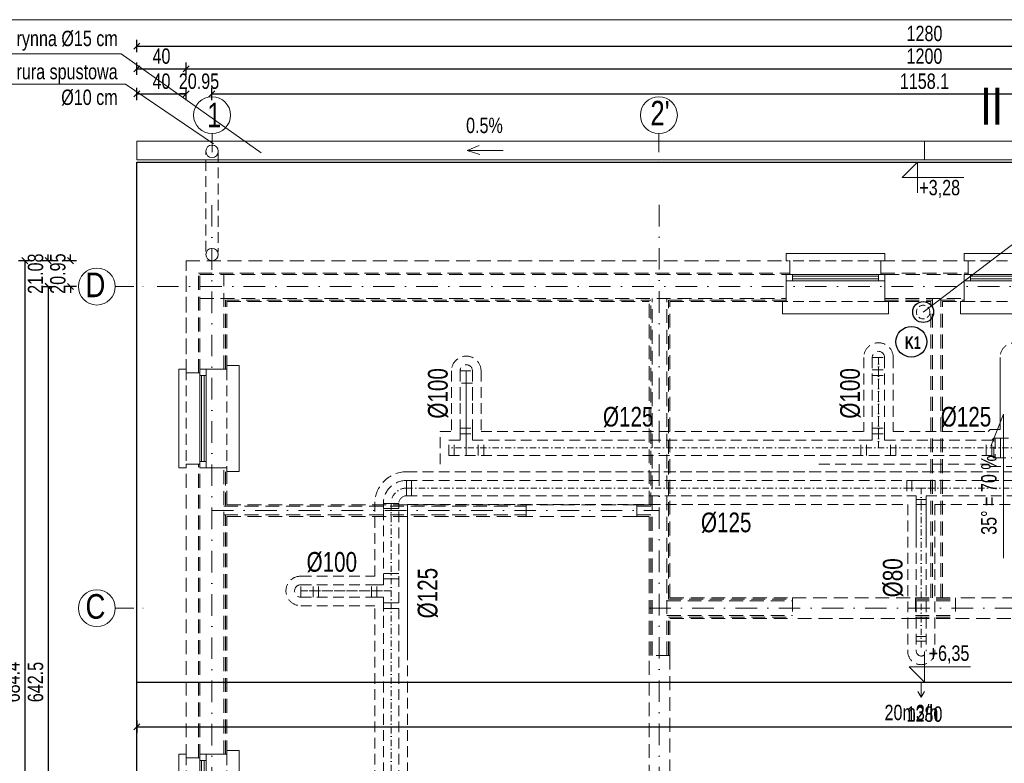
# Model space of a CAD drawing. Header units: inches. Extents: x 69729 to 77643, y -43505 to -36607.
# Tile 6 of 69: x 71486 to 72286, y -39688 to -39085. Entities that reach past the tile are written whole.
import ezdxf

# ---------------------------------------------------------------- set-up
doc = ezdxf.new("R2010")
doc.units = ezdxf.units.IN
doc.header["$MEASUREMENT"] = 0
doc.linetypes.add('DASHDOT', pattern=[1, 0.5, -0.25, 0, -0.25])
doc.linetypes.add('HIDDEN', pattern=[0.375, 0.25, -0.125])
doc.layers.get('0').update_dxf_attribs({"lineweight": 0})
doc.layers.get('Defpoints').update_dxf_attribs({"lineweight": 0})
for name, color, linetype, lineweight in [('## 02 KS PION', 3, 'Continuous', 30), ('A--tabelka rysunku', 7, 'Continuous', 0), ('p--dach', 2, 'Continuous', 30), ('p--dach-rura spustowa', 2, 'Continuous', 0), ('p--dach-rynna', 42, 'Continuous', 0), ('p--dach-ściana przer.', 251, 'Continuous', 0), ('p--koty wysok.', 141, 'Continuous', 0), ('p--linia przekroju I-AB', 116, 'Continuous', 40), ('p--opisy dodatkowe', 33, 'Continuous', 0), ('p--opisy elewacji', 43, 'Continuous', 5), ('p--osie konstr', 1, 'DASHDOT', 15), ('p--osie konstr.-NR', 1, 'DASHDOT', 15), ('p--proj.wentylacja', 202, 'Continuous', 0), ('p--spadki terenu', 141, 'Continuous', 0), ('p--wymiary-1-50', 5, 'Continuous', 0), ('p--ściana szkielet', 3, 'Continuous', 0)]:
    doc.layers.add(name, color=color, linetype=linetype, lineweight=lineweight)
doc.styles.add('1-50', font='arial.ttf', dxfattribs={"width": 0.75, "height": 12.5})
doc.styles.add('GENERATED_STYLE_7', font='arialbd.ttf', dxfattribs={"width": 0.75})
doc.styles.get("Standard").update_dxf_attribs({"font": 'arial.ttf', "width": 0.75})
doc.styles.add('STYL-1', font='arial.ttf', dxfattribs={"width": 0.75})
doc.dimstyles.new('1-50', dxfattribs={"dimtxt": 12.5, "dimasz": 5, "dimexe": 5, "dimexo": 5, "dimgap": 0.09, "dimtad": 0, "dimdsep": 46, "dimtxsty": '1-50', "dimblk": 'OBLIQUE', "dimcen": 0.09, "dimadec": 0, "dimazin": 0, "dimtfac": 1, "dimtdec": 4, "dimtix": 1, "dimtofl": 0, "dimtmove": 2, "dimatfit": 3, "dimldrblk": 'OBLIQUE', "dimfxl": 5, "dimfxlon": 1, "dimtvp": 0.8, "dimtolj": 1, "dimtzin": 0, "dimarcsym": 0})

# ---------------------------------------------------------------- blocks, each defined once
blk = doc.blocks.new('kota wykoń')
for p, q in [((0, 25), (0, 0)), ((0, 0), (-12.5, 12.5)), ((-12.5, 12.5), (37.5, 12.5))]:
    blk.add_line(p, q)
at = {"lineweight": 0}
blk.add_line((-2.5, 0), (2.5, 0), dxfattribs=at)
blk = doc.blocks.new('strzałka')
for q in [(-19.45, 4.13), (0, 0), (-18.87, -3.25)]:
    blk.add_line((-29.28, 0), q)
blk = doc.blocks.new('_OBLIQUE')
at = {"color": 0, "linetype": 'ByBlock', "lineweight": -2}
for p, q in [((-0.5, -0.5), (0.5, 0.5)), ((0, 0), (0, 0))]:
    blk.add_line(p, q, dxfattribs=at)
blk = doc.blocks.new('*D208')
at = {"layer": 'Defpoints', "color": 0}
for p in [(71506.26, -39301.13), (71508.76, -39943.63), (71558.6, -39943.63)]:
    blk.add_point(p, dxfattribs=at)
at = {"layer": 'p--wymiary-1-50', "color": 0, "lineweight": -2}
for p, q in [((71508.76, -39301.13), (71508.76, -39943.63)), ((71511.26, -39301.13), (71513.76, -39301.13)), ((71513.76, -39943.63), (71503.76, -39943.63))]:
    blk.add_line(p, q, dxfattribs=at)
at = {"layer": 'p--wymiary-1-50', "color": 0, "lineweight": -2, "xscale": 5, "yscale": 5, "zscale": 5}
for p, rotation in [((71508.76, -39301.13), 90), ((71508.76, -39943.63), 270)]:
    blk.add_blockref('_OBLIQUE', p, dxfattribs=dict(at, rotation=rotation))
at = {"layer": 'p--wymiary-1-50', "color": 0, "linetype": 'Continuous', "ltscale": 12, "insert": (71498.55, -39622.38), "char_height": 12.5, "attachment_point": 5, "rotation": 90, "style": '1-50'}
blk.add_mtext('\\A1;642.5', dxfattribs=at)
blk = doc.blocks.new('*D209')
at = {"layer": 'Defpoints', "color": 0}
for p in [(71669.83, -39280.3), (71489.8, -39964.7), (71669.83, -39964.7)]:
    blk.add_point(p, dxfattribs=at)
at = {"layer": 'p--wymiary-1-50', "color": 0, "lineweight": -2}
for p, q in [((71494.8, -39280.3), (71484.8, -39280.3)), ((71489.8, -39280.3), (71489.8, -39964.7)), ((71494.8, -39964.7), (71484.8, -39964.7))]:
    blk.add_line(p, q, dxfattribs=at)
at = {"layer": 'p--wymiary-1-50', "color": 0, "lineweight": -2, "xscale": 5, "yscale": 5, "zscale": 5}
for p, rotation in [((71489.8, -39280.3), 90), ((71489.8, -39964.7), 270)]:
    blk.add_blockref('_OBLIQUE', p, dxfattribs=dict(at, rotation=rotation))
at = {"layer": 'p--wymiary-1-50', "color": 0, "linetype": 'Continuous', "ltscale": 12, "insert": (71479.59, -39622.5), "char_height": 12.5, "attachment_point": 5, "rotation": 90, "style": '1-50'}
blk.add_mtext('\\A1;684.4', dxfattribs=at)
blk = doc.blocks.new('*D210')
at = {"layer": 'Defpoints', "color": 0}
for p in [(71526.91, -39280.3), (71620.87, -39280.3), (71588.36, -39301.25)]:
    blk.add_point(p, dxfattribs=at)
at = {"layer": 'p--wymiary-1-50', "color": 0, "linetype": 'Continuous', "lineweight": -2}
for p, q in [((71531.91, -39280.3), (71521.91, -39280.3)), ((71526.91, -39280.3), (71526.91, -39275.3)), ((71531.91, -39301.25), (71521.91, -39301.25)), ((71526.91, -39301.25), (71526.91, -39306.25))]:
    blk.add_line(p, q, dxfattribs=at)
at = {"layer": 'p--wymiary-1-50', "color": 0, "lineweight": -2, "xscale": 5, "yscale": 5, "zscale": 5}
for p, rotation in [((71526.91, -39280.3), 270), ((71526.91, -39301.25), 90)]:
    blk.add_blockref('_OBLIQUE', p, dxfattribs=dict(at, rotation=rotation))
at = {"layer": 'p--wymiary-1-50', "color": 0, "linetype": 'Continuous', "ltscale": 12, "insert": (71516.7, -39290.77), "char_height": 12.5, "attachment_point": 5, "rotation": 90, "style": '1-50'}
blk.add_mtext('\\A1;20.95', dxfattribs=at)
blk = doc.blocks.new('*D211')
at = {"layer": 'Defpoints', "color": 0}
for p in [(71508.76, -39280.3), (71602.72, -39280.3), (71570.2, -39301.38)]:
    blk.add_point(p, dxfattribs=at)
at = {"layer": 'p--wymiary-1-50', "color": 0, "linetype": 'Continuous', "lineweight": -2}
for p, q in [((71513.76, -39280.3), (71503.76, -39280.3)), ((71508.76, -39280.3), (71508.76, -39275.3)), ((71513.76, -39301.38), (71503.76, -39301.38)), ((71508.76, -39301.38), (71508.76, -39306.38))]:
    blk.add_line(p, q, dxfattribs=at)
at = {"layer": 'p--wymiary-1-50', "color": 0, "lineweight": -2, "xscale": 5, "yscale": 5, "zscale": 5}
for p, rotation in [((71508.76, -39280.3), 270), ((71508.76, -39301.38), 90)]:
    blk.add_blockref('_OBLIQUE', p, dxfattribs=dict(at, rotation=rotation))
at = {"layer": 'p--wymiary-1-50', "color": 0, "linetype": 'Continuous', "ltscale": 12, "insert": (71498.55, -39290.84), "char_height": 12.5, "attachment_point": 5, "rotation": 90, "style": '1-50'}
blk.add_mtext('\\A1;21.08', dxfattribs=at)
blk = doc.blocks.new('*D217')
at = {"layer": 'Defpoints', "color": 0}
for p in [(72820.87, -39124.46), (71620.87, -39320.92), (72820.87, -39320.92)]:
    blk.add_point(p, dxfattribs=at)
at = {"layer": 'p--wymiary-1-50', "color": 0, "linetype": 'Continuous', "lineweight": -2}
for p, q in [((71620.87, -39129.46), (71620.87, -39119.46)), ((72820.87, -39129.46), (72820.87, -39119.46)), ((71620.87, -39124.46), (72820.87, -39124.46))]:
    blk.add_line(p, q, dxfattribs=at)
at = {"layer": 'p--wymiary-1-50', "color": 0, "lineweight": -2, "xscale": 5, "yscale": 5, "zscale": 5, "rotation": 180}
blk.add_blockref('_OBLIQUE', (71620.87, -39124.46), dxfattribs=at)
at = {"layer": 'p--wymiary-1-50', "color": 0, "lineweight": -2, "xscale": 5, "yscale": 5, "zscale": 5}
blk.add_blockref('_OBLIQUE', (72820.87, -39124.46), dxfattribs=at)
at = {"layer": 'p--wymiary-1-50', "color": 0, "linetype": 'Continuous', "ltscale": 12, "insert": (72220.87, -39114.25), "char_height": 12.5, "attachment_point": 5, "style": '1-50'}
blk.add_mtext('\\A1;1200', dxfattribs=at)
blk = doc.blocks.new('*D220')
at = {"layer": 'Defpoints', "color": 0}
for p in [(71641.82, -39144.83), (71641.82, -39230.3), (71620.87, -39280.3)]:
    blk.add_point(p, dxfattribs=at)
at = {"layer": 'p--wymiary-1-50', "color": 0, "linetype": 'Continuous', "lineweight": -2}
for p, q in [((71620.87, -39144.83), (71615.87, -39144.83)), ((71620.87, -39149.83), (71620.87, -39139.83)), ((71641.82, -39149.83), (71641.82, -39139.83)), ((71641.82, -39144.83), (71646.82, -39144.83))]:
    blk.add_line(p, q, dxfattribs=at)
at = {"layer": 'p--wymiary-1-50', "color": 0, "lineweight": -2, "xscale": 5, "yscale": 5, "zscale": 5}
blk.add_blockref('_OBLIQUE', (71620.87, -39144.83), dxfattribs=at)
at = {"layer": 'p--wymiary-1-50', "color": 0, "lineweight": -2, "xscale": 5, "yscale": 5, "zscale": 5, "rotation": 180}
blk.add_blockref('_OBLIQUE', (71641.82, -39144.83), dxfattribs=at)
at = {"layer": 'p--wymiary-1-50', "color": 0, "linetype": 'Continuous', "ltscale": 12, "insert": (71631.35, -39134.62), "char_height": 12.5, "attachment_point": 5, "style": '1-50'}
blk.add_mtext('\\A1;20.95', dxfattribs=at)
blk = doc.blocks.new('*D221')
at = {"layer": 'Defpoints', "color": 0}
for p in [(72799.92, -39144.83), (71641.82, -39230.3), (72799.92, -39230.3)]:
    blk.add_point(p, dxfattribs=at)
at = {"layer": 'p--wymiary-1-50', "color": 0, "linetype": 'Continuous', "lineweight": -2}
for p, q in [((71641.82, -39149.83), (71641.82, -39139.83)), ((71641.82, -39144.83), (72799.92, -39144.83)), ((72799.92, -39149.83), (72799.92, -39139.83))]:
    blk.add_line(p, q, dxfattribs=at)
at = {"layer": 'p--wymiary-1-50', "color": 0, "lineweight": -2, "xscale": 5, "yscale": 5, "zscale": 5, "rotation": 180}
blk.add_blockref('_OBLIQUE', (71641.82, -39144.83), dxfattribs=at)
at = {"layer": 'p--wymiary-1-50', "color": 0, "lineweight": -2, "xscale": 5, "yscale": 5, "zscale": 5}
blk.add_blockref('_OBLIQUE', (72799.92, -39144.83), dxfattribs=at)
at = {"layer": 'p--wymiary-1-50', "color": 0, "linetype": 'Continuous', "ltscale": 12, "insert": (72220.87, -39134.62), "char_height": 12.5, "attachment_point": 5, "style": '1-50'}
blk.add_mtext('\\A1;1158.1', dxfattribs=at)
blk = doc.blocks.new('okno-150-33.15')
at = {"linetype": 'Continuous', "ltscale": 35}
for p, q in [((-3, 10), (153, 10)), ((0, -39.15), (150, -39.15))]:
    blk.add_line(p, q, dxfattribs=at)
for p, q in [((-3, 0), (-3, 10)), ((153, 0), (153, 10)), ((0, 0), (-3, 0)), ((0, -21.95), (0, 0)), ((150, 0), (150, -21.95)), ((150, 0), (153, 0)), ((0, -21.95), (0, -16.95)), ((0, -16.95), (5, -16.95)), ((5, -21.95), (0, -21.95)), ((3, -33.15), (3, -21.95)), ((5, -16.95), (145, -16.95)), ((5, -16.95), (5, -21.95)), ((5, -18.45), (72.5, -18.45)), ((5, -20.61), (72.5, -20.61)), ((145, -21.95), (5, -21.95)), ((72.5, -21.95), (72.5, -16.95)), ((77.5, -16.95), (77.5, -21.95)), ((77.5, -18.45), (145, -18.45)), ((77.5, -20.61), (145, -20.61)), ((145, -21.95), (145, -16.95)), ((145, -16.95), (150, -16.95)), ((150, -21.95), (145, -21.95)), ((147, -21.95), (147, -33.15)), ((150, -16.95), (150, -21.95)), ((0, -39.15), (0, -33.15)), ((150, -33.15), (150, -39.15))]:
    blk.add_line(p, q)
at = {"linetype": 'HIDDEN', "ltscale": 35}
for p, q in [((0, 0), (150, 0)), ((0, -33.15), (150, -33.15))]:
    blk.add_line(p, q, dxfattribs=at)
blk = doc.blocks.new('okno-80-33.15')
at = {"linetype": 'Continuous', "ltscale": 35}
for p, q in [((-3, 10), (83, 10)), ((0, -39.15), (80, -39.15))]:
    blk.add_line(p, q, dxfattribs=at)
for p, q in [((-3, 0), (-3, 10)), ((83, 0), (83, 10)), ((0, 0), (-3, 0)), ((0, -21.95), (0, 0)), ((80, 0), (80, -21.95)), ((80, 0), (83, 0)), ((0, -21.95), (0, -16.95)), ((0, -16.95), (5, -16.95)), ((5, -21.95), (0, -21.95)), ((3, -33.15), (3, -21.95)), ((5, -16.95), (75, -16.95)), ((5, -16.95), (5, -21.95)), ((5, -18.45), (75, -18.45)), ((5, -20.61), (75, -20.61)), ((75, -21.95), (5, -21.95)), ((75, -21.95), (75, -16.95)), ((75, -16.95), (80, -16.95)), ((80, -21.95), (75, -21.95)), ((77, -21.95), (77, -33.15)), ((80, -16.95), (80, -21.95)), ((0, -39.15), (0, -33.15)), ((80, -33.15), (80, -39.15))]:
    blk.add_line(p, q)
at = {"linetype": 'HIDDEN', "ltscale": 35}
for p, q in [((0, 0), (80, 0)), ((0, -33.15), (80, -33.15))]:
    blk.add_line(p, q, dxfattribs=at)
blk = doc.blocks.new('*D228')
at = {"layer": 'Defpoints', "color": 0}
for p in [(71580.87, -39622.5), (72860.87, -39622.5), (72860.87, -39658.71)]:
    blk.add_point(p, dxfattribs=at)
at = {"layer": 'p--wymiary-1-50', "color": 0, "linetype": 'Continuous', "lineweight": -2}
for p, q in [((71580.87, -39653.71), (71580.87, -39663.71)), ((72860.87, -39653.71), (72860.87, -39663.71)), ((71580.87, -39658.71), (72860.87, -39658.71))]:
    blk.add_line(p, q, dxfattribs=at)
at = {"layer": 'p--wymiary-1-50', "color": 0, "lineweight": -2, "xscale": 5, "yscale": 5, "zscale": 5, "rotation": 180}
blk.add_blockref('_OBLIQUE', (71580.87, -39658.71), dxfattribs=at)
at = {"layer": 'p--wymiary-1-50', "color": 0, "lineweight": -2, "xscale": 5, "yscale": 5, "zscale": 5}
blk.add_blockref('_OBLIQUE', (72860.87, -39658.71), dxfattribs=at)
at = {"layer": 'p--wymiary-1-50', "color": 0, "linetype": 'Continuous', "ltscale": 12, "insert": (72220.87, -39648.5), "char_height": 12.5, "attachment_point": 5, "style": '1-50'}
blk.add_mtext('\\A1;1280', dxfattribs=at)
blk = doc.blocks.new('*D236')
at = {"layer": 'Defpoints', "color": 0}
for p in [(71620.87, -39144.83), (71620.87, -39149.83), (71580.87, -39183.3)]:
    blk.add_point(p, dxfattribs=at)
at = {"layer": 'p--wymiary-1-50', "color": 0, "linetype": 'Continuous', "lineweight": -2}
for p, q in [((71580.87, -39149.83), (71580.87, -39139.83)), ((71580.87, -39144.83), (71620.87, -39144.83)), ((71620.87, -39144.83), (71620.87, -39139.83))]:
    blk.add_line(p, q, dxfattribs=at)
at = {"layer": 'p--wymiary-1-50', "color": 0, "lineweight": -2, "xscale": 5, "yscale": 5, "zscale": 5, "rotation": 180}
blk.add_blockref('_OBLIQUE', (71580.87, -39144.83), dxfattribs=at)
at = {"layer": 'p--wymiary-1-50', "color": 0, "lineweight": -2, "xscale": 5, "yscale": 5, "zscale": 5}
blk.add_blockref('_OBLIQUE', (71620.87, -39144.83), dxfattribs=at)
at = {"layer": 'p--wymiary-1-50', "color": 0, "linetype": 'Continuous', "ltscale": 12, "insert": (71600.87, -39134.62), "char_height": 12.5, "attachment_point": 5, "style": '1-50'}
blk.add_mtext('\\A1;40', dxfattribs=at)
blk = doc.blocks.new('*D237')
at = {"layer": 'Defpoints', "color": 0}
for p in [(71620.87, -39124.46), (71620.87, -39129.46), (71580.87, -39162.93)]:
    blk.add_point(p, dxfattribs=at)
at = {"layer": 'p--wymiary-1-50', "color": 0, "linetype": 'Continuous', "lineweight": -2}
for p, q in [((71580.87, -39129.46), (71580.87, -39119.46)), ((71620.87, -39124.46), (71620.87, -39119.46)), ((71580.87, -39124.46), (71620.87, -39124.46))]:
    blk.add_line(p, q, dxfattribs=at)
at = {"layer": 'p--wymiary-1-50', "color": 0, "lineweight": -2, "xscale": 5, "yscale": 5, "zscale": 5, "rotation": 180}
blk.add_blockref('_OBLIQUE', (71580.87, -39124.46), dxfattribs=at)
at = {"layer": 'p--wymiary-1-50', "color": 0, "lineweight": -2, "xscale": 5, "yscale": 5, "zscale": 5}
blk.add_blockref('_OBLIQUE', (71620.87, -39124.46), dxfattribs=at)
at = {"layer": 'p--wymiary-1-50', "color": 0, "linetype": 'Continuous', "ltscale": 12, "insert": (71600.87, -39114.25), "char_height": 12.5, "attachment_point": 5, "style": '1-50'}
blk.add_mtext('\\A1;40', dxfattribs=at)
blk = doc.blocks.new('*D238')
at = {"layer": 'Defpoints', "color": 0}
for p in [(72860.87, -39106.06), (71580.87, -39119.46), (72860.87, -39119.46)]:
    blk.add_point(p, dxfattribs=at)
at = {"layer": 'p--wymiary-1-50', "color": 0, "linetype": 'Continuous', "lineweight": -2}
for p, q in [((71580.87, -39111.06), (71580.87, -39101.06)), ((71580.87, -39106.06), (72860.87, -39106.06)), ((72860.87, -39111.06), (72860.87, -39101.06))]:
    blk.add_line(p, q, dxfattribs=at)
at = {"layer": 'p--wymiary-1-50', "color": 0, "lineweight": -2, "xscale": 5, "yscale": 5, "zscale": 5, "rotation": 180}
blk.add_blockref('_OBLIQUE', (71580.87, -39106.06), dxfattribs=at)
at = {"layer": 'p--wymiary-1-50', "color": 0, "lineweight": -2, "xscale": 5, "yscale": 5, "zscale": 5}
blk.add_blockref('_OBLIQUE', (72860.87, -39106.06), dxfattribs=at)
at = {"layer": 'p--wymiary-1-50', "color": 0, "linetype": 'Continuous', "ltscale": 12, "insert": (72220.87, -39095.85), "char_height": 12.5, "attachment_point": 5, "style": '1-50'}
blk.add_mtext('\\A1;1280', dxfattribs=at)
blk = doc.blocks.new('wentylacja-war2-poddasze')
at = {"linetype": 'HIDDEN', "ltscale": 35}
for p, q in [((517.43, 572.69), (517.43, 512.52)), ((524.43, 572.69), (524.43, 505.52)), ((524.43, 572.69), (524.43, 547.81)), ((524.43, 572.69), (534.43, 572.69)), ((534.43, 572.69), (534.43, 505.52)), ((534.43, 572.69), (534.43, 547.81)), ((541.43, 572.69), (541.43, 512.52)), ((182.52, 561.81), (182.52, 512.52)), ((189.52, 561.81), (189.52, 505.52)), ((189.52, 561.81), (199.52, 561.81)), ((194.52, 561.81), (194.52, 493.02)), ((194.52, 493.02), (194.52, 561.81)), ((199.52, 561.81), (199.52, 505.52)), ((206.52, 561.81), (206.52, 512.52)), ((524.43, 562.69), (534.43, 562.69)), ((524.43, 558.19), (534.43, 558.19)), ((199.52, 551.81), (189.52, 551.81)), ((189.52, 545.81), (189.52, 537.81)), ((199.52, 545.81), (199.52, 537.81)), ((173.27, 512.52), (182.52, 512.52)), ((173.27, 486.02), (173.27, 512.52)), ((189.52, 515.27), (199.52, 515.27)), ((189.52, 515.27), (189.52, 505.52)), ((189.52, 515.27), (199.52, 515.27)), ((189.52, 515.27), (189.52, 505.52)), ((199.52, 515.27), (199.52, 505.52)), ((199.52, 515.27), (199.52, 505.52)), ((206.52, 512.52), (517.43, 512.52)), ((524.43, 515.27), (534.43, 515.27)), ((524.43, 515.27), (524.43, 505.52)), ((524.43, 515.27), (534.43, 515.27)), ((524.43, 515.27), (524.43, 505.52)), ((534.43, 515.27), (534.43, 505.52)), ((534.43, 515.27), (534.43, 505.52)), ((541.43, 512.52), (618.56, 512.52)), ((180.27, 505.52), (186.6, 505.52)), ((180.27, 493.02), (180.27, 505.52)), ((183.02, 505.52), (189.52, 505.52)), ((184.77, 493.02), (184.77, 505.52)), ((189.52, 510.77), (199.52, 510.77)), ((189.52, 510.77), (199.52, 510.77)), ((199.52, 505.52), (524.43, 505.52)), ((204.27, 493.02), (204.27, 505.52)), ((208.77, 493.02), (208.77, 505.52)), ((500.36, 505.52), (524.43, 505.52)), ((515.18, 493.02), (515.18, 505.52)), ((517.93, 505.52), (524.43, 505.52)), ((519.68, 493.02), (519.68, 505.52)), ((524.43, 510.77), (534.43, 510.77)), ((524.43, 510.77), (534.43, 510.77)), ((534.43, 505.52), (617.02, 505.52)), ((539.18, 493.02), (539.18, 505.52)), ((543.68, 493.02), (543.68, 505.52)), ((617.02, 493.02), (617.02, 505.52)), ((617.02, 505.52), (621.54, 505.52)), ((623.22, 507.27), (621.52, 505.5)), ((621.52, 493.02), (621.52, 505.5)), ((623.22, 491.27), (623.22, 507.27)), ((623.22, 507.27), (628.72, 507.27)), ((624.22, 507.27), (624.22, 491.27)), ((635.22, 507.27), (624.22, 507.27)), ((628.72, 491.27), (628.72, 507.27)), ((628.72, 507.27), (628.72, 491.27)), ((180.27, 493.02), (617.02, 493.02)), ((617.02, 493.02), (621.52, 493.02)), ((623.2, 491.27), (621.52, 493.02)), ((623.2, 491.27), (628.72, 491.27)), ((624.22, 491.27), (907.73, 491.27)), ((481.11, 486.02), (618.54, 486.02)), ((620.22, 484.27), (618.54, 486.02)), ((620.22, 484.27), (907.73, 484.27)), ((145.92, 479.87), (922.57, 479.87)), ((145.92, 472.87), (921.03, 472.87)), ((289.44, 479.87), (922.57, 479.87)), ((552.62, 472.87), (552.62, 460.37)), ((556.62, 472.87), (556.62, 460.37)), ((571.62, 472.87), (571.62, 460.37)), ((575.62, 472.87), (575.62, 460.37)), ((145.92, 460.37), (560.19, 460.37)), ((552.62, 460.37), (560.19, 460.37)), ((560.19, 460.37), (560.19, 421.46)), ((568.19, 460.37), (575.62, 460.37)), ((568.19, 460.37), (568.19, 421.46)), ((568.19, 460.37), (921.03, 460.37)), ((120.17, 395.11), (120.17, 455.37)), ((127.17, 388.11), (127.17, 454.12)), ((139.67, 45.24), (139.67, 454.12)), ((146.67, 334.8), (146.67, 453.37)), ((146.67, 38.24), (146.67, 453.37)), ((146.67, 453.37), (553.19, 453.37)), ((553.19, 453.37), (553.19, 334.27)), ((560.19, 453.37), (560.19, 334.27)), ((560.19, 453.37), (568.19, 453.37)), ((568.19, 453.37), (568.19, 334.27)), ((575.19, 453.37), (922.55, 453.37)), ((575.19, 453.37), (575.19, 334.27)), ((60, 395.11), (120.17, 395.11)), ((60, 388.11), (127.17, 388.11)), ((60, 388.11), (84.88, 388.11)), ((60, 378.11), (60, 388.11)), ((70, 378.11), (70, 388.11)), ((74.5, 378.11), (74.5, 388.11)), ((117.42, 378.11), (117.42, 388.11)), ((117.42, 388.11), (127.17, 388.11)), ((117.42, 378.11), (117.42, 388.11)), ((117.42, 388.11), (127.17, 388.11)), ((121.92, 378.11), (121.92, 388.11)), ((121.92, 378.11), (121.92, 388.11)), ((60, 378.11), (127.17, 378.11)), ((60, 378.11), (84.88, 378.11)), ((117.42, 378.11), (127.17, 378.11)), ((117.42, 378.11), (127.17, 378.11)), ((127.17, 371.61), (127.17, 378.11)), ((127.17, 354.05), (127.17, 378.11)), ((127.17, 64.49), (127.17, 378.11)), ((60, 371.11), (120.17, 371.11)), ((120.17, 71.49), (120.17, 371.11))]:
    blk.add_line(p, q, dxfattribs=at)
at = {"linetype": 'DASHDOT', "lineweight": 15, "ltscale": 10}
for p, q in [((529.43, 572.69), (529.43, 499.27)), ((529.43, 499.27), (529.43, 572.69)), ((907.73, 499.27), (180.27, 499.27)), ((145.92, 466.62), (987.78, 466.62)), ((552.62, 466.62), (575.62, 466.62)), ((564.19, 466.62), (564.19, 453.37)), ((133.42, 454.12), (133.42, 45.24)), ((564.19, 453.37), (564.19, 334.27)), ((60, 383.11), (133.42, 383.11)), ((133.42, 383.11), (60, 383.11))]:
    blk.add_line(p, q, dxfattribs=at)
at = {"lineweight": 5, "ltscale": 10}
for p, q in [((628.22, 572.69), (628.22, 514.27)), ((620.24, 514.27), (618.56, 512.52)), ((628.22, 514.27), (620.24, 514.27))]:
    blk.add_line(p, q, dxfattribs=at)
at = {"linetype": 'Continuous', "lineweight": 15, "ltscale": 10}
for p, q in [((145.92, 472.87), (149.92, 472.87)), ((145.92, 460.37), (145.92, 472.87)), ((149.92, 460.37), (149.92, 472.87)), ((145.92, 466.62), (149.92, 466.62)), ((145.92, 460.37), (149.92, 460.37)), ((127.17, 450.12), (127.17, 454.12)), ((127.17, 454.12), (139.67, 454.12)), ((127.17, 450.12), (139.67, 450.12)), ((133.42, 450.12), (133.42, 454.12)), ((139.67, 450.12), (139.67, 454.12))]:
    blk.add_line(p, q, dxfattribs=at)
at = {"lineweight": 5}
for p, q in [((552.62, 472.87), (575.62, 472.87)), ((560.19, 457.37), (568.19, 457.37)), ((139.67, 397.36), (127.17, 397.36)), ((139.67, 392.86), (127.17, 392.86)), ((139.67, 373.36), (127.17, 373.36)), ((139.67, 368.86), (127.17, 368.86)), ((560.19, 346.27), (568.19, 346.27)), ((560.19, 342.27), (568.19, 342.27))]:
    blk.add_line(p, q, dxfattribs=at)
for q in [(564.26, 309.29), (561.57, 301.45), (566.95, 301.45)]:
    blk.add_line((564.26, 296.87), q)
at = {"linetype": 'HIDDEN', "ltscale": 35}
for centre, radius, start, end in [((529.43, 572.69), 12, 0, 180), ((640.22, 572.69), 12, 0, 180), ((529.43, 572.69), 5, 0, 180), ((194.52, 561.81), 12, 0, 180), ((194.52, 561.81), 5, 0, 180), ((194.52, 561.81), 5, 0, 180), ((194.52, 561.81), 5, 0, 180), ((194.52, 561.81), 5, 0, 180), ((145.92, 454.12), 25.75, 90, 180), ((145.92, 454.12), 18.75, 90, 180), ((145.92, 454.12), 6.25, 90, 180), ((60, 383.11), 12, 90, 270), ((60, 383.11), 5, 90, 270), ((564.19, 334.27), 11, 180, 0), ((564.19, 334.27), 4, 180, 0)]:
    blk.add_arc(centre, radius, start, end, dxfattribs=at)
at = {"linetype": 'DASHDOT', "lineweight": 15, "ltscale": 10}
blk.add_arc((145.92, 454.12), 12.5, 90, 180, dxfattribs=at)
at = {"linetype": 'HIDDEN', "ltscale": 35, "insert": (163.4, 564.03), "char_height": 16, "attachment_point": 3, "rotation": 90}
blk.add_mtext_dynamic_manual_height_columns('%%C100', width=46.3342, gutter_width=12.5, heights=[0], dxfattribs=at)
at = {"lineweight": 5, "char_height": 16, "rotation": 90}
for s, insert, attachment_point in [('%%C100', (498.31, 564.03), 3), ('%%C80', (533.02, 377.97), 1), ('%%C125', (171.66, 360.84), 7)]:
    blk.add_mtext_dynamic_manual_height_columns(s, width=46.3342, gutter_width=12.5, heights=[0], dxfattribs=dict(at, insert=insert, attachment_point=attachment_point))
at = {"lineweight": 5, "char_height": 16}
for s, insert, attachment_point in [('%%C125', (305.59, 516.01), 7), ('%%C125', (580.09, 516.01), 7), ('%%C125', (385.21, 446.78), 1), ('%%C100', (64.75, 414.74), 1)]:
    blk.add_mtext_dynamic_manual_height_columns(s, width=46.3342, gutter_width=12.5, heights=[0], dxfattribs=dict(at, insert=insert, attachment_point=attachment_point))
at = {"insert": (534.39, 278.03), "char_height": 12.5, "width": 177.1707, "attachment_point": 7, "style": 'STYL-1'}
blk.add_mtext('20m3/h', dxfattribs=at)

msp = doc.modelspace()

# ---------------------------------------------------------------- linework, layer by layer
at = {"layer": '## 02 KS PION', "color": 3, "linetype": 'HIDDEN', "lineweight": 0, "ltscale": 20}
msp.add_circle((72219.79, -39321.983), 5.5, dxfattribs=at)
at = {"layer": '## 02 KS PION', "color": 3, "lineweight": 30}
msp.add_circle((72210.181, -39346.146), 12.489, dxfattribs=at)
at = {"layer": 'A--tabelka rysunku', "linetype": 'Continuous'}
msp.add_lwpolyline([(71467.65, -40499.605), (73407.65, -40499.605), (73407.65, -39084.605), (71467.65, -39084.605)], close=True, dxfattribs=at)
at = {"layer": 'p--dach', "linetype": 'Continuous', "ltscale": 35}
msp.add_line((71580.871, -39622.501), (72860.871, -39622.501), dxfattribs=at)
msp.add_lwpolyline([(71580.871, -39200.301), (72860.871, -39200.301), (72860.871, -40044.701), (71580.871, -40044.701)], close=True, dxfattribs=at)
msp.add_circle((72219.79, -39321.983), 8.5, dxfattribs=at)
at = {"layer": 'p--dach-rura spustowa', "linetype": 'HIDDEN', "lineweight": 5, "ltscale": 35}
for p, q in [((71636.941, -39272.838), (71636.941, -39191.473)), ((71646.941, -39191.473), (71646.941, -39272.838))]:
    msp.add_line(p, q, dxfattribs=at)
at = {"layer": 'p--dach-rura spustowa', "linetype": 'Continuous', "lineweight": 0, "ltscale": 75}
for centre in [(71641.941, -39191.473), (71641.941, -39275.301)]:
    msp.add_circle(centre, 5, dxfattribs=at)
at = {"layer": 'p--dach-rynna', "linetype": 'Continuous'}
msp.add_line((72220.871, -39183.301), (72220.871, -39198.301), dxfattribs=at)
msp.add_lwpolyline([(71580.871, -39198.301), (72860.871, -39198.301), (72860.871, -39183.301), (71580.871, -39183.301)], close=True, dxfattribs=at)
at = {"layer": 'p--dach-ściana przer.', "linetype": 'HIDDEN', "ltscale": 45}
for p, q in [((71620.871, -39280.301), (72111.521, -39280.301)), ((71620.871, -39372.951), (71620.871, -39280.301)), ((71620.871, -39280.301), (72111.521, -39280.301)), ((71620.871, -39371.451), (71620.871, -39280.301)), ((72185.521, -39280.301), (72256.221, -39280.301)), ((71630.871, -39290.301), (72111.521, -39290.301)), ((71630.871, -39371.451), (71630.871, -39290.301)), ((72185.521, -39290.301), (72256.221, -39290.301)), ((71632.071, -39291.501), (72253.221, -39291.501)), ((71632.071, -39371.451), (71632.071, -39291.501)), ((71651.571, -39368.451), (71651.571, -39291.501)), ((71632.071, -39311.001), (72108.521, -39311.001)), ((71652.771, -39312.201), (71998.371, -39312.201)), ((71652.771, -39368.451), (71652.771, -39312.201)), ((71654.021, -39313.451), (71997.121, -39313.451)), ((71654.021, -39368.451), (71654.021, -39313.451)), ((71997.121, -39478.451), (71997.121, -39313.451)), ((71998.371, -39479.701), (71998.371, -39312.201)), ((71999.571, -39600.851), (71999.571, -39311.001)), ((72011.571, -39600.851), (72011.571, -39311.001)), ((72012.771, -39312.201), (72108.521, -39312.201)), ((72012.771, -39555.201), (72012.771, -39312.201)), ((72014.021, -39553.951), (72014.021, -39313.451)), ((72014.021, -39313.451), (72108.521, -39313.451)), ((72188.521, -39311.001), (72253.221, -39311.001)), ((72188.521, -39312.201), (72227.271, -39312.201)), ((72188.521, -39313.451), (72226.021, -39313.451)), ((72226.021, -39553.951), (72226.021, -39313.451)), ((72227.271, -39553.951), (72227.271, -39311.001)), ((72234.271, -39553.951), (72234.271, -39311.001)), ((72234.271, -39312.201), (72253.221, -39312.201)), ((72235.521, -39553.951), (72235.521, -39313.451)), ((72235.521, -39313.451), (72253.221, -39313.451)), ((71620.871, -39684.051), (71620.871, -39445.451)), ((71630.871, -39684.051), (71630.871, -39445.451)), ((71632.071, -39684.051), (71632.071, -39445.451)), ((71651.571, -39681.051), (71651.571, -39448.451)), ((71652.771, -39479.701), (71652.771, -39448.451)), ((71654.021, -39478.451), (71654.021, -39448.451)), ((71651.571, -39479.701), (71897.121, -39479.701)), ((71654.021, -39478.451), (71897.121, -39478.451)), ((71897.121, -39478.451), (71897.121, -39487.951)), ((71987.121, -39478.451), (71897.121, -39478.451)), ((71987.121, -39478.451), (71987.121, -39487.951)), ((71987.121, -39478.451), (71997.121, -39478.451)), ((71987.121, -39479.701), (71999.571, -39479.701)), ((71651.571, -39486.701), (71897.121, -39486.701)), ((71652.771, -39681.051), (71652.771, -39486.701)), ((71654.021, -39487.951), (71897.121, -39487.951)), ((71654.021, -39681.051), (71654.021, -39487.951)), ((71987.121, -39487.951), (71897.121, -39487.951)), ((71987.121, -39486.701), (71999.571, -39486.701)), ((71987.121, -39487.951), (71997.121, -39487.951)), ((71997.121, -39600.851), (71997.121, -39487.951)), ((71998.371, -39600.851), (71998.371, -39486.701)), ((72014.021, -39553.951), (72113.521, -39553.951)), ((72113.521, -39553.951), (72113.521, -39570.851)), ((72113.521, -39553.951), (72213.521, -39553.951)), ((72213.521, -39553.951), (72213.521, -39570.851)), ((72213.521, -39553.951), (72246.021, -39553.951)), ((72246.021, -39553.951), (72246.021, -39570.851)), ((72346.021, -39553.951), (72246.021, -39553.951)), ((72011.571, -39556.401), (72113.521, -39556.401)), ((72012.771, -39555.201), (72113.521, -39555.201)), ((72213.521, -39555.201), (72246.021, -39555.201)), ((72213.521, -39556.401), (72246.021, -39556.401)), ((72011.571, -39568.401), (72113.521, -39568.401)), ((72012.771, -39569.601), (72113.521, -39569.601)), ((72012.771, -39600.851), (72012.771, -39569.601)), ((72213.521, -39568.401), (72246.021, -39568.401)), ((72213.521, -39569.601), (72246.021, -39569.601)), ((72014.021, -39570.851), (72113.521, -39570.851)), ((72014.021, -39600.851), (72014.021, -39570.851)), ((72213.521, -39570.851), (72113.521, -39570.851)), ((72213.521, -39570.851), (72246.021, -39570.851)), ((72246.021, -39570.851), (72346.021, -39570.851)), ((72014.021, -39600.851), (71997.121, -39600.851)), ((71997.121, -39700.851), (71997.121, -39600.851)), ((72014.021, -39600.851), (72014.021, -39700.851))]:
    msp.add_line(p, q, dxfattribs=at)
for points in [[(72108.521, -39313.451), (72108.521, -39291.499), (72111.521, -39291.499), (72111.521, -39280.301)], [(72188.521, -39313.451), (72188.521, -39291.499), (72185.521, -39291.499), (72185.521, -39280.301)], [(72253.221, -39313.451), (72253.221, -39291.499), (72256.221, -39291.499), (72256.221, -39280.301)], [(71620.871, -39371.451), (71632.071, -39371.451), (71632.071, -39368.451), (71654.021, -39368.451)], [(71620.871, -39684.051), (71632.071, -39684.051), (71632.071, -39681.051), (71654.021, -39681.051)]]:
    msp.add_lwpolyline(points, dxfattribs=at)
at = {"layer": 'p--opisy dodatkowe', "lineweight": 5}
for points in [[(71477.264, -39112.269), (71568.143, -39112.269), (71681.975, -39192.808)], [(71475.096, -39136.988), (71571.551, -39136.988), (71643.071, -39185.473)]]:
    msp.add_lwpolyline(points, dxfattribs=at)
at = {"layer": 'p--opisy elewacji', "linetype": 'Continuous', "lineweight": 5}
msp.add_lwpolyline([(72443.086, -39241.709), (72325.971, -39241.709), (72219.79, -39321.983)], dxfattribs=at)
at = {"layer": 'p--osie konstr', "linetype": 'DASHDOT', "ltscale": 35}
for p, q in [((71641.821, -39989.701), (71641.821, -39230.301)), ((72005.321, -39814.001), (72005.321, -39230.301)), ((72878.438, -39301.251), (71595.871, -39301.251)), ((71641.946, -39483.201), (72005.071, -39483.201)), ((71997.121, -39562.401), (72444.621, -39562.401))]:
    msp.add_line(p, q, dxfattribs=at)
at = {"layer": 'p--osie konstr.-NR', "linetype": 'DASHDOT', "ltscale": 30}
for p, q in [((71641.941, -39177.124), (71641.941, -39202.124)), ((72005.071, -39177.124), (72005.071, -39202.124)), ((71563.357, -39301.256), (71588.357, -39301.256)), ((71563.357, -39562.401), (71588.357, -39562.401))]:
    msp.add_line(p, q, dxfattribs=at)
at = {"layer": 'p--osie konstr.-NR', "linetype": 'Continuous', "ltscale": 35}
for centre in [(71641.941, -39162.124), (72005.071, -39162.124), (71548.357, -39301.256), (71548.357, -39562.401)]:
    msp.add_circle(centre, 15, dxfattribs=at)
at = {"layer": 'p--spadki terenu'}
msp.add_lwpolyline([(72285.152, -39521.713), (72285.152, -39404.856), (72274.732, -39430.766)], dxfattribs=at)
at = {"layer": 'p--ściana szkielet', "ltscale": 35}
msp.add_lwpolyline([(71620.871, -39445.451), (71632.071, -39445.451), (71632.071, -39448.451), (71654.021, -39448.451)], dxfattribs=at)

# ---------------------------------------------------------------- block references
at = {"layer": 'p--dach-ściana przer.', "linetype": 'HIDDEN', "ltscale": 45}
for name, p, rotation in [('okno-80-33.15', (72188.521, -39313.451), 180), ('okno-80-33.15', (71654.021, -39368.451), 270), ('okno-150-33.15', (71654.021, -39681.051), 270)]:
    msp.add_blockref(name, p, dxfattribs=dict(at, rotation=rotation))
at = {"layer": 'p--dach-ściana przer.', "linetype": 'HIDDEN', "ltscale": 45, "xscale": -1, "rotation": 180}
msp.add_blockref('okno-80-33.15', (72253.221, -39313.451), dxfattribs=at)
at = {"layer": 'p--koty wysok.', "xscale": -1, "rotation": 180}
msp.add_blockref('kota wykoń', (72215.23, -39200.301), dxfattribs=at)
at = {"layer": 'p--koty wysok.'}
msp.add_blockref('kota wykoń', (72220.871, -39622.501), dxfattribs=at)
at = {"layer": 'p--proj.wentylacja', "linetype": 'Continuous', "ltscale": 12}
msp.add_blockref('wentylacja-war2-poddasze', (71654.021, -39931.551), dxfattribs=at)
at = {"layer": 'p--spadki terenu'}
msp.add_blockref('strzałka', (71878.494, -39190.755), dxfattribs=at)

# ---------------------------------------------------------------- texts
at = {"layer": '## 02 KS PION', "color": 3, "lineweight": 50, "style": 'GENERATED_STYLE_7', "width": 0.7}
msp.add_text('K1', height=10.2362, dxfattribs=at).set_placement((72204.972, -39351.907, 168.871))
at = {"layer": 'p--koty wysok.', "char_height": 12.5, "attachment_point": 1, "style": '1-50'}
for s, insert, width in [('+3,28', (72216.651, -39214.661), 155.56197), ('+6,35', (72224.213, -39592.706), 207.41597)]:
    msp.add_mtext(s, dxfattribs=dict(at, insert=insert, width=width))
at = {"layer": 'p--koty wysok.', "insert": (72266.913, -39438.305), "char_height": 12.5, "width": 207.41597, "attachment_point": 3, "rotation": 90, "style": '1-50'}
msp.add_mtext('35%%d = 70 %', dxfattribs=at)
at = {"layer": 'p--linia przekroju I-AB', "insert": (72284.744, -39169.828), "char_height": 30, "width": 72.0009, "attachment_point": 9}
msp.add_mtext('{\\W0.8;II}', dxfattribs=at)
at = {"layer": 'p--opisy dodatkowe', "char_height": 12.5, "width": 177.1707, "style": '1-50'}
for s, insert, attachment_point in [('rynna Ø15 cm', (71565.382, -39093.567), 3), ('rura spustowa\\P%%c10 cm', (71565.279, -39154.3), 9)]:
    msp.add_mtext(s, dxfattribs=dict(at, insert=insert, attachment_point=attachment_point))
at = {"layer": 'p--osie konstr.-NR', "linetype": 'Continuous', "ltscale": 35, "char_height": 20, "width": 63.5564}
for s, insert, attachment_point in [('1', (71637.901, -39172.016), 7), ("2'", (71998.15, -39170.491), 7), ('{\\W0.8;D}', (71555.272, -39289.892), 3), ('{\\W0.8;C}', (71555.272, -39550.987), 3)]:
    msp.add_mtext(s, dxfattribs=dict(at, insert=insert, attachment_point=attachment_point))
at = {"layer": 'p--spadki terenu', "insert": (71848.387, -39176.84), "char_height": 12.5, "width": 32.44547, "attachment_point": 7, "style": '1-50'}
msp.add_mtext('0.5%', dxfattribs=at)

# ---------------------------------------------------------------- dimensions: what is measured, and where the dimension line sits
at = {"layer": 'p--wymiary-1-50', "linetype": 'Continuous'}
for base, p1, p2, picture, middle in [((72860.871, -39106.064), (71580.871, -39119.457), (72860.871, -39119.457), '*D238', (72220.871, -39095.854)), ((71620.871, -39124.457), (71580.871, -39162.927), (71620.871, -39129.457), '*D237', (71600.871, -39114.247)), ((72820.871, -39124.457), (71620.871, -39320.922), (72820.871, -39320.922), '*D217', (72220.871, -39114.247)), ((71620.871, -39144.831), (71580.871, -39183.301), (71620.871, -39149.831), '*D236', (71600.871, -39134.621)), ((71641.821, -39144.831), (71620.871, -39280.301), (71641.821, -39230.301), '*D220', (71631.346, -39134.621)), ((72799.921, -39144.831), (71641.821, -39230.301), (72799.921, -39230.301), '*D221', (72220.871, -39134.621)), ((72860.871, -39658.711), (71580.871, -39622.501), (72860.871, -39622.501), '*D228', (72220.871, -39648.501))]:
    dim = msp.add_linear_dim(base=base, p1=p1, p2=p2, dimstyle='1-50', dxfattribs=at)
    dim.commit()
    dim.dimension.update_dxf_attribs({"geometry": picture, "text_midpoint": middle})
for base, p1, p2, picture, middle in [((71508.758447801, -39280.301158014), (71570.202866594, -39301.376158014), (71602.717267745, -39280.301158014), '*D211', (71498.548447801, -39290.838658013)), ((71526.912499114, -39280.301158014), (71588.356917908, -39301.246158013), (71620.871319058, -39280.301158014), '*D210', (71516.702499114, -39290.773658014))]:
    dim = msp.add_linear_dim(base=base, p1=p1, p2=p2, angle=90, dimstyle='1-50', dxfattribs=at)
    dim.commit()
    dim.dimension.update_dxf_attribs({"geometry": picture, "text_midpoint": middle})
at = {"layer": 'p--wymiary-1-50'}
dim = msp.add_linear_dim(base=(71489.805, -39964.701), p1=(71669.831, -39280.301), p2=(71669.831, -39964.701), angle=90, dimstyle='1-50', override={"dimtxt": 12.5}, dxfattribs=at)
dim.commit()
dim.dimension.update_dxf_attribs({"geometry": '*D209', "text_midpoint": (71479.595, -39622.501)})
dim = msp.add_linear_dim(base=(71508.758, -39943.626), p1=(71506.258, -39301.126), p2=(71558.597, -39943.626), angle=90, dimstyle='1-50', dxfattribs=at)
dim.commit()
dim.dimension.update_dxf_attribs({"geometry": '*D208', "text_midpoint": (71498.548, -39622.376)})

doc.saveas('drawing.dxf')
